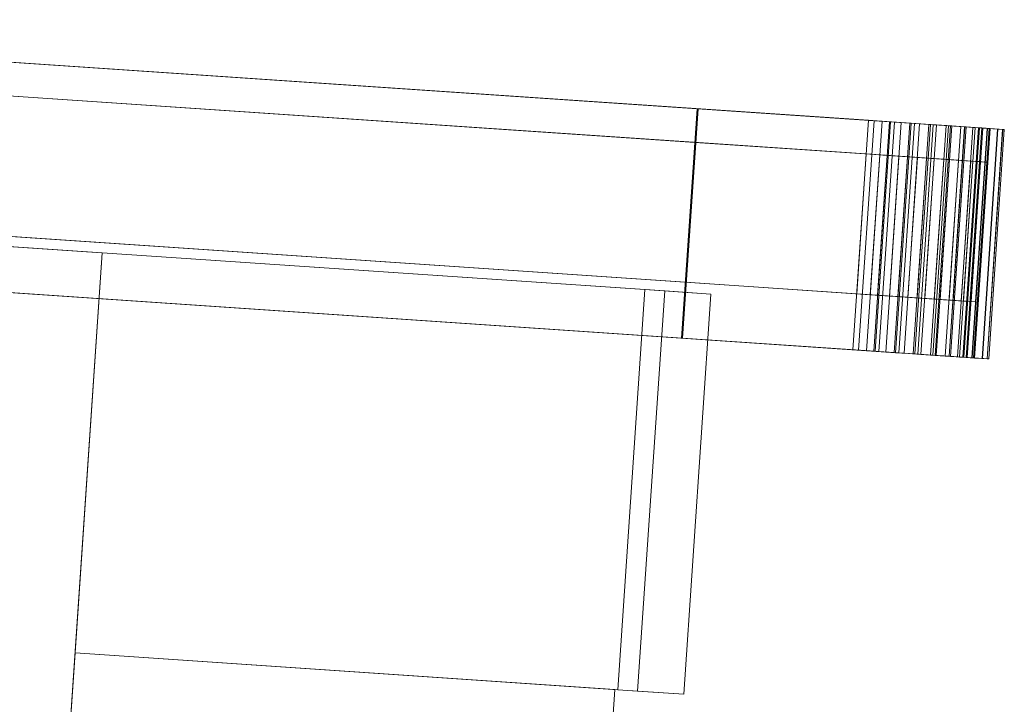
# Model space of a CAD drawing. Header units: inches. Extents: x -774 to 289, y -440 to 407.
# Tile 5 of 256: x -558 to -429, y 160 to 249. Entities that reach past the tile are written whole.
import ezdxf

# ---------------------------------------------------------------- set-up
doc = ezdxf.new("R2010")
doc.units = ezdxf.units.IN
doc.header["$MEASUREMENT"] = 0
doc.layers.add('L-SITE', color=91, linetype='Continuous', lineweight=9)

# ---------------------------------------------------------------- blocks, each defined once
blk = doc.blocks.new('Construction Crane - 75_ _ 60 deg-327164-_3D_')
at = {"layer": 'L-SITE'}
mesh = blk.add_polyface(dxfattribs=at)
corners = [(-295.59, -104.03, 45.47), (-295.59, 87.97, 45.47), (-283.71, 95.83, 45.47), (-270.99, 102.24, 45.47), (-257.61, 107.11, 45.47), (-243.74, 110.37, 45.47), (-229.59, 111.97, 45.47), (-217.59, 111.97, 45.47), (-203.39, 110.58, 45.47), (-189.47, 107.42, 45.47), (-176.06, 102.54, 45.47), (-163.37, 96.03, 45.47), (-151.59, 87.97, 45.47), (-151.59, -104.03, 45.47)]
mesh.append_faces([[corners[k] for k in face] for face in [(12, 10, 11), (7, 5, 6)]], dxfattribs={"vtx0": -1})
mesh.append_faces([[corners[k] for k in face] for face in [(12, 5, 7, 8)]], dxfattribs={"vtx0": -1, "vtx1": -1, "vtx3": -1})
mesh.append_faces([[corners[k] for k in face] for face in [(12, 1, 2, 3)]], dxfattribs={"vtx0": -1, "vtx3": -1})
mesh.append_faces([[corners[k] for k in face] for face in [(4, 5, 12, 3)]], dxfattribs={"vtx1": -1, "vtx2": -1})
mesh.append_faces([[corners[k] for k in face] for face in [(8, 9, 10, 12)]], dxfattribs={"vtx2": -1, "vtx3": -1})
mesh.append_faces([[corners[k] for k in face] for face in [(12, 13, 0, 1)]], dxfattribs={"vtx3": -1})
mesh = blk.add_polyface(dxfattribs=at)
corners = [(-295.59, -104.03, 96.66), (-151.59, -104.03, 96.66), (-151.59, 87.97, 96.66), (-163.37, 96.03, 96.66), (-176.06, 102.54, 96.66), (-189.47, 107.42, 96.66), (-203.39, 110.58, 96.66), (-217.59, 111.97, 96.66), (-229.59, 111.97, 96.66), (-243.74, 110.37, 96.66), (-257.61, 107.11, 96.66), (-270.99, 102.24, 96.66), (-283.71, 95.83, 96.66), (-295.59, 87.97, 96.66)]
mesh.append_faces([[corners[k] for k in face] for face in [(2, 13, 0, 1)]], dxfattribs={"vtx0": -1})
mesh.append_faces([[corners[k] for k in face] for face in [(7, 2, 6)]], dxfattribs={"vtx0": -1, "vtx1": -1})
mesh.append_faces([[corners[k] for k in face] for face in [(12, 13, 2, 11), (10, 11, 2, 9)]], dxfattribs={"vtx1": -1, "vtx2": -1})
mesh.append_faces([[corners[k] for k in face] for face in [(4, 5, 6)]], dxfattribs={"vtx2": -1})
mesh.append_faces([[corners[k] for k in face] for face in [(7, 8, 9, 2), (2, 3, 4, 6)]], dxfattribs={"vtx2": -1, "vtx3": -1})
mesh = blk.add_polyface(dxfattribs=at)
corners = [(-151.59, 87.97, 96.66), (-151.59, -104.03, 96.66), (-151.59, -104.03, 45.47), (-151.59, 87.97, 45.47), (-151.59, 79.01, 55.93), (-151.59, 79.01, 49.93), (-151.59, -101.99, 49.93), (-151.59, -101.99, 55.93), (-151.59, -101.99, 61.13), (-151.59, 79.01, 61.13), (-151.59, 79.01, 59.13), (-151.59, -101.99, 59.13)]
mesh.append_faces([[corners[k] for k in face] for face in [(2, 11, 8, 1), (1, 8, 9, 0)]], dxfattribs={"vtx0": -1, "vtx2": -1})
mesh.append_faces([[corners[k] for k in face] for face in [(2, 6, 7, 11)]], dxfattribs={"vtx0": -1, "vtx2": -1, "vtx3": -1})
mesh.append_faces([[corners[k] for k in face] for face in [(4, 5, 3, 10)]], dxfattribs={"vtx1": -1, "vtx2": -1, "vtx3": -1})
mesh.append_faces([[corners[k] for k in face] for face in [(3, 0, 9, 10), (10, 11, 7, 4), (5, 6, 2, 3)]], dxfattribs={"vtx1": -1, "vtx3": -1})
mesh = blk.add_polyface(dxfattribs=at)
corners = [(-151.59, 79.01, 55.93), (-151.59, -101.99, 55.93), (-151.59, -101.99, 49.93), (-151.59, 79.01, 49.93)]
mesh.append_faces([[corners[k] for k in face] for face in [(0, 1, 2, 3)]])
mesh = blk.add_polyface(dxfattribs=at)
corners = [(-151.59, -101.99, 61.13), (-151.59, -101.99, 59.13), (-151.59, 79.01, 59.13), (-151.59, 79.01, 61.13)]
mesh.append_faces([[corners[k] for k in face] for face in [(3, 0, 1, 2)]])
mesh = blk.add_polyface(dxfattribs=at)
corners = [(-157.59, -25.66), (-157.59, -203.27), (-157.59, -205.93, 0.21), (-157.59, -208.52, 0.83), (-157.59, -210.99, 1.85), (-157.59, -213.26, 3.25), (-157.59, -215.29, 4.98), (-157.59, -217.02, 7.01), (-157.59, -218.42, 9.28), (-157.59, -219.44, 11.75), (-157.59, -220.06, 14.34), (-157.59, -220.27, 17), (-157.59, -220.27, 18.7), (-157.59, -220.05, 21.42), (-157.59, -219.4, 24.07), (-157.59, -218.34, 26.57), (-157.59, -216.89, 28.88), (-157.59, -215.09, 30.92), (-157.59, -212.98, 32.66), (-157.59, -210.63, 34.03), (-157.59, -208.09, 35.01), (-157.59, -205.42, 35.57), (-157.59, -180.27, 38.78), (-157.59, -48.66, 38.78), (-157.59, -23.5, 35.57), (-157.59, -20.84, 35.01), (-157.59, -18.29, 34.03), (-157.59, -15.94, 32.66), (-157.59, -13.84, 30.92), (-157.59, -12.04, 28.88), (-157.59, -10.59, 26.57), (-157.59, -9.52, 24.07), (-157.59, -8.87, 21.42), (-157.59, -8.66, 18.7), (-157.59, -8.66, 17), (-157.59, -8.86, 14.34), (-157.59, -9.49, 11.75), (-157.59, -10.51, 9.28), (-157.59, -11.9, 7.01), (-157.59, -13.63, 4.98), (-157.59, -15.66, 3.25), (-157.59, -17.94, 1.85), (-157.59, -20.4, 0.83), (-157.59, -23, 0.21), (-157.59, -180.14, 36.78), (-157.59, -204.3, 33.68), (-157.59, -206.81, 33.15), (-157.59, -209.21, 32.23), (-157.59, -211.42, 30.93), (-157.59, -213.41, 29.3), (-157.59, -215.1, 27.37), (-157.59, -216.47, 25.2), (-157.59, -217.47, 22.84), (-157.59, -218.09, 20.34), (-157.59, -218.29, 17.78), (-157.59, -218.05, 15.04), (-157.59, -217.34, 12.39), (-157.59, -216.18, 9.9), (-157.59, -214.6, 7.64), (-157.59, -212.66, 5.7), (-157.59, -210.41, 4.12), (-157.59, -207.91, 2.96), (-157.59, -205.26, 2.25), (-157.59, -202.52, 2.01), (-157.59, -26.64, 2.01), (-157.59, -23.87, 2.25), (-157.59, -21.18, 2.97), (-157.59, -18.65, 4.15), (-157.59, -16.37, 5.75), (-157.59, -14.4, 7.72), (-157.59, -12.8, 10), (-157.59, -11.62, 12.52), (-157.59, -10.9, 15.21), (-157.59, -10.66, 17.99), (-157.59, -10.89, 20.53), (-157.59, -11.51, 22.99), (-157.59, -12.52, 25.33), (-157.59, -13.89, 27.48), (-157.59, -15.58, 29.38), (-157.59, -17.55, 30.99), (-157.59, -19.75, 32.27), (-157.59, -22.13, 33.18), (-157.59, -24.62, 33.7), (-157.59, -48.78, 36.78)]
mesh.append_faces([[corners[k] for k in face] for face in [(5, 60, 4), (57, 8, 56), (75, 32, 74)]], dxfattribs={"vtx0": -1, "vtx1": -1})
mesh.append_faces([[corners[k] for k in face] for face in [(61, 3, 4, 60), (1, 63, 64), (68, 39, 40, 67), (67, 40, 41, 66), (39, 68, 69, 38), (70, 37, 38, 69), (37, 70, 71), (34, 72, 73, 33), (72, 34, 35, 71), (49, 17, 18, 48), (19, 47, 48, 18), (47, 19, 20, 46), (21, 45, 46, 20), (22, 44, 45, 21), (44, 22, 23, 83), (30, 76, 77, 29), (74, 32, 33, 73), (76, 30, 31), (24, 81, 82, 23), (23, 82, 83), (81, 24, 25)]], dxfattribs={"vtx0": -1, "vtx2": -1})
mesh.append_faces([[corners[k] for k in face] for face in [(56, 8, 9, 10), (71, 35, 36, 37)]], dxfattribs={"vtx0": -1, "vtx3": -1})
mesh.append_faces([[corners[k] for k in face] for face in [(42, 43, 66, 41)]], dxfattribs={"vtx1": -1, "vtx2": -1})
mesh.append_faces([[corners[k] for k in face] for face in [(59, 60, 5, 6), (1, 2, 62, 63), (61, 62, 2, 3), (10, 11, 55, 56), (11, 12, 54, 55), (58, 59, 6, 7), (57, 58, 7, 8), (43, 0, 65, 66), (64, 65, 0, 1), (12, 13, 53, 54), (13, 14, 52, 53), (14, 15, 51, 52), (49, 50, 16, 17), (50, 51, 15, 16), (75, 76, 31, 32), (28, 29, 77, 78), (27, 28, 78, 79), (79, 80, 26, 27), (25, 26, 80, 81)]], dxfattribs={"vtx1": -1, "vtx3": -1})
mesh = blk.add_polyface(dxfattribs=at)
corners = [(-127.59, -25.66), (-127.59, -23, 0.21), (-127.59, -20.4, 0.83), (-127.59, -17.94, 1.85), (-127.59, -15.66, 3.25), (-127.59, -13.63, 4.98), (-127.59, -11.9, 7.01), (-127.59, -10.51, 9.28), (-127.59, -9.49, 11.75), (-127.59, -8.86, 14.34), (-127.59, -8.66, 17), (-127.59, -8.66, 18.7), (-127.59, -8.87, 21.42), (-127.59, -9.52, 24.07), (-127.59, -10.59, 26.57), (-127.59, -12.04, 28.88), (-127.59, -13.84, 30.92), (-127.59, -15.94, 32.66), (-127.59, -18.29, 34.03), (-127.59, -20.84, 35.01), (-127.59, -23.5, 35.57), (-127.59, -48.66, 38.78), (-127.59, -180.27, 38.78), (-127.59, -205.42, 35.57), (-127.59, -208.09, 35.01), (-127.59, -210.63, 34.03), (-127.59, -212.98, 32.66), (-127.59, -215.09, 30.92), (-127.59, -216.89, 28.88), (-127.59, -218.34, 26.57), (-127.59, -219.4, 24.07), (-127.59, -220.05, 21.42), (-127.59, -220.27, 18.7), (-127.59, -220.27, 17), (-127.59, -220.06, 14.34), (-127.59, -219.44, 11.75), (-127.59, -218.42, 9.28), (-127.59, -217.02, 7.01), (-127.59, -215.29, 4.98), (-127.59, -213.26, 3.25), (-127.59, -210.99, 1.85), (-127.59, -208.52, 0.83), (-127.59, -205.93, 0.21), (-127.59, -203.27), (-127.59, -180.14, 36.78), (-127.59, -48.78, 36.78), (-127.59, -24.62, 33.7), (-127.59, -22.13, 33.18), (-127.59, -19.75, 32.27), (-127.59, -17.55, 30.99), (-127.59, -15.58, 29.38), (-127.59, -13.89, 27.48), (-127.59, -12.52, 25.33), (-127.59, -11.51, 22.99), (-127.59, -10.89, 20.53), (-127.59, -10.66, 17.99), (-127.59, -10.9, 15.21), (-127.59, -11.62, 12.52), (-127.59, -12.8, 10), (-127.59, -14.4, 7.72), (-127.59, -16.37, 5.75), (-127.59, -18.65, 4.15), (-127.59, -21.18, 2.97), (-127.59, -23.87, 2.25), (-127.59, -26.64, 2.01), (-127.59, -202.52, 2.01), (-127.59, -205.26, 2.25), (-127.59, -207.91, 2.96), (-127.59, -210.41, 4.12), (-127.59, -212.66, 5.7), (-127.59, -214.6, 7.64), (-127.59, -216.18, 9.9), (-127.59, -217.34, 12.39), (-127.59, -218.05, 15.04), (-127.59, -218.29, 17.78), (-127.59, -218.09, 20.34), (-127.59, -217.47, 22.84), (-127.59, -216.47, 25.2), (-127.59, -215.1, 27.37), (-127.59, -213.41, 29.3), (-127.59, -211.42, 30.93), (-127.59, -209.21, 32.23), (-127.59, -206.81, 33.15), (-127.59, -204.3, 33.68)]
mesh.append_faces([[corners[k] for k in face] for face in [(27, 79, 26), (42, 67, 41), (0, 64, 43), (60, 5, 59)]], dxfattribs={"vtx0": -1, "vtx1": -1})
mesh.append_faces([[corners[k] for k in face] for face in [(81, 24, 25, 80), (26, 79, 80, 25), (24, 81, 82), (77, 29, 30), (79, 27, 28, 78), (78, 28, 29, 77), (21, 45, 46), (49, 17, 18, 48), (17, 49, 50), (14, 51, 52, 13), (13, 52, 53, 12), (54, 11, 12, 53), (11, 54, 55, 10), (33, 73, 74, 32), (73, 33, 34, 72), (6, 58, 59, 5), (7, 57, 58, 6), (1, 62, 63, 0), (0, 63, 64)]], dxfattribs={"vtx0": -1, "vtx2": -1})
mesh.append_faces([[corners[k] for k in face] for face in [(51, 14, 15, 16), (72, 34, 35, 36), (62, 1, 2, 3)]], dxfattribs={"vtx0": -1, "vtx3": -1})
mesh.append_faces([[corners[k] for k in face] for face in [(18, 19, 48), (74, 75, 32), (65, 66, 43, 64), (55, 56, 10), (8, 9, 57, 7)]], dxfattribs={"vtx1": -1, "vtx2": -1})
mesh.append_faces([[corners[k] for k in face] for face in [(21, 22, 44, 45), (83, 44, 22, 23), (82, 83, 23, 24), (31, 32, 75, 76), (30, 31, 76, 77), (46, 47, 20, 21), (19, 20, 47, 48), (50, 51, 16, 17), (70, 71, 37, 38), (71, 72, 36, 37), (38, 39, 69, 70), (39, 40, 68, 69), (67, 68, 40, 41), (66, 67, 42, 43), (56, 57, 9, 10), (4, 5, 60, 61), (3, 4, 61, 62)]], dxfattribs={"vtx1": -1, "vtx3": -1})
mesh = blk.add_polyface(dxfattribs=at)
corners = [(-150.28, -180.14, 36.78), (-150.28, -48.78, 36.78), (-150.28, -24.62, 33.71), (-150.28, -22.13, 33.18), (-150.28, -19.75, 32.27), (-150.28, -17.55, 30.99), (-150.28, -15.58, 29.38), (-150.28, -13.89, 27.48), (-150.28, -12.52, 25.33), (-150.28, -11.51, 22.99), (-150.28, -10.89, 20.53), (-150.28, -10.66, 17.99), (-150.28, -10.9, 15.21), (-150.28, -11.62, 12.52), (-150.28, -12.8, 10), (-150.28, -14.4, 7.72), (-150.28, -16.37, 5.75), (-150.28, -18.65, 4.15), (-150.28, -21.18, 2.97), (-150.28, -23.87, 2.25), (-150.28, -26.64, 2.01), (-150.28, -202.52, 2.01), (-150.28, -205.26, 2.25), (-150.28, -207.91, 2.96), (-150.28, -210.41, 4.12), (-150.28, -212.66, 5.7), (-150.28, -214.6, 7.64), (-150.28, -216.18, 9.9), (-150.28, -217.34, 12.39), (-150.28, -218.05, 15.04), (-150.28, -218.29, 17.78), (-150.28, -218.09, 20.34), (-150.28, -217.48, 22.84), (-150.28, -216.47, 25.2), (-150.28, -215.11, 27.38), (-150.28, -213.41, 29.3), (-150.28, -211.42, 30.94), (-150.28, -209.21, 32.23), (-150.28, -206.81, 33.15), (-150.28, -204.3, 33.68)]
mesh.append_faces([[corners[k] for k in face] for face in [(12, 9, 10, 11)]], dxfattribs={"vtx0": -1})
mesh.append_faces([[corners[k] for k in face] for face in [(29, 21, 27, 28), (1, 20, 0)]], dxfattribs={"vtx0": -1, "vtx1": -1})
mesh.append_faces([[corners[k] for k in face] for face in [(27, 21, 24)]], dxfattribs={"vtx0": -1, "vtx1": -1, "vtx2": -1})
mesh.append_faces([[corners[k] for k in face] for face in [(21, 31, 32), (21, 36, 37), (21, 39, 0, 20), (20, 1, 2, 19), (18, 3, 4, 17), (19, 2, 3, 18), (17, 4, 5, 16), (13, 8, 9, 12), (14, 7, 8, 13), (16, 5, 6), (7, 14, 15)]], dxfattribs={"vtx0": -1, "vtx2": -1})
mesh.append_faces([[corners[k] for k in face] for face in [(21, 34, 35, 36), (21, 29, 30, 31)]], dxfattribs={"vtx0": -1, "vtx3": -1})
mesh.append_faces([[corners[k] for k in face] for face in [(26, 27, 24, 25)]], dxfattribs={"vtx1": -1})
mesh.append_faces([[corners[k] for k in face] for face in [(33, 34, 21, 32), (38, 39, 21, 37)]], dxfattribs={"vtx1": -1, "vtx2": -1})
mesh.append_faces([[corners[k] for k in face] for face in [(6, 7, 15, 16)]], dxfattribs={"vtx1": -1, "vtx3": -1})
mesh.append_faces([[corners[k] for k in face] for face in [(22, 23, 24, 21)]], dxfattribs={"vtx2": -1})
mesh = blk.add_polyface(dxfattribs=at)
corners = [(-131.99, -180.14, 36.78), (-131.99, -204.3, 33.68), (-131.99, -206.81, 33.15), (-131.99, -209.21, 32.23), (-131.99, -211.42, 30.94), (-131.99, -213.41, 29.3), (-131.99, -215.11, 27.38), (-131.99, -216.47, 25.2), (-131.99, -217.48, 22.84), (-131.99, -218.09, 20.34), (-131.99, -218.29, 17.78), (-131.99, -218.05, 15.04), (-131.99, -217.34, 12.39), (-131.99, -216.18, 9.9), (-131.99, -214.6, 7.64), (-131.99, -212.66, 5.7), (-131.99, -210.41, 4.12), (-131.99, -207.91, 2.96), (-131.99, -205.26, 2.25), (-131.99, -202.52, 2.01), (-131.99, -26.64, 2.01), (-131.99, -23.87, 2.25), (-131.99, -21.18, 2.97), (-131.99, -18.65, 4.15), (-131.99, -16.37, 5.75), (-131.99, -14.4, 7.72), (-131.99, -12.8, 10), (-131.99, -11.62, 12.52), (-131.99, -10.9, 15.21), (-131.99, -10.66, 17.99), (-131.99, -10.89, 20.53), (-131.99, -11.51, 22.99), (-131.99, -12.52, 25.33), (-131.99, -13.89, 27.48), (-131.99, -15.58, 29.38), (-131.99, -17.55, 30.99), (-131.99, -19.75, 32.27), (-131.99, -22.13, 33.18), (-131.99, -24.62, 33.71), (-131.99, -48.78, 36.78)]
mesh.append_faces([[corners[k] for k in face] for face in [(13, 11, 12)]], dxfattribs={"vtx0": -1})
mesh.append_faces([[corners[k] for k in face] for face in [(11, 19, 10)]], dxfattribs={"vtx0": -1, "vtx1": -1})
mesh.append_faces([[corners[k] for k in face] for face in [(13, 16, 19, 11)]], dxfattribs={"vtx0": -1, "vtx1": -1, "vtx2": -1, "vtx3": -1})
mesh.append_faces([[corners[k] for k in face] for face in [(26, 32, 33, 25), (25, 33, 34, 24), (24, 34, 35, 23), (20, 39, 0, 19)]], dxfattribs={"vtx0": -1, "vtx2": -1})
mesh.append_faces([[corners[k] for k in face] for face in [(19, 0, 1, 2), (19, 2, 3, 4), (19, 8, 9, 10)]], dxfattribs={"vtx0": -1, "vtx3": -1})
mesh.append_faces([[corners[k] for k in face] for face in [(30, 31, 28, 29), (18, 19, 16, 17)]], dxfattribs={"vtx1": -1})
mesh.append_faces([[corners[k] for k in face] for face in [(35, 36, 23), (26, 27, 32), (5, 6, 19, 4), (7, 8, 19, 6)]], dxfattribs={"vtx1": -1, "vtx2": -1})
mesh.append_faces([[corners[k] for k in face] for face in [(31, 32, 27, 28), (37, 38, 21, 22), (36, 37, 22, 23), (38, 39, 20, 21)]], dxfattribs={"vtx1": -1, "vtx3": -1})
mesh.append_faces([[corners[k] for k in face] for face in [(14, 15, 16, 13)]], dxfattribs={"vtx2": -1})
mesh = blk.add_polyface(dxfattribs=at)
corners = [(-127.59, -25.66), (-127.59, -203.27), (-157.59, -203.27), (-157.59, -25.66)]
mesh.append_faces([[corners[k] for k in face] for face in [(0, 1, 2, 3)]])
mesh = blk.add_polyface(dxfattribs=at)
corners = [(-127.59, -202.52, 2.01), (-127.59, -26.64, 2.01), (-157.59, -26.64, 2.01), (-157.59, -202.52, 2.01)]
mesh.append_faces([[corners[k] for k in face] for face in [(3, 0, 1, 2)]])
mesh = blk.add_polyface(dxfattribs=at)
corners = [(-131.99, -26.64, 2.01), (-131.99, -202.52, 2.01), (-150.28, -202.52, 2.01), (-150.28, -26.64, 2.01)]
mesh.append_faces([[corners[k] for k in face] for face in [(0, 1, 2, 3)]])
mesh = blk.add_polyface(dxfattribs=at)
corners = [(-127.59, -180.27, 38.78), (-127.59, -48.66, 38.78), (-157.59, -48.66, 38.78), (-157.59, -180.27, 38.78)]
mesh.append_faces([[corners[k] for k in face] for face in [(0, 1, 2, 3)]])
mesh = blk.add_polyface(dxfattribs=at)
corners = [(-127.59, -48.78, 36.78), (-127.59, -180.14, 36.78), (-157.59, -180.14, 36.78), (-157.59, -48.78, 36.78)]
mesh.append_faces([[corners[k] for k in face] for face in [(3, 0, 1, 2)]])
mesh = blk.add_polyface(dxfattribs=at)
corners = [(-131.99, -180.14, 36.78), (-131.99, -48.78, 36.78), (-150.28, -48.78, 36.78), (-150.28, -180.14, 36.78)]
mesh.append_faces([[corners[k] for k in face] for face in [(0, 1, 2, 3)]])
mesh = blk.add_polyface(dxfattribs=at)
corners = [(-151.59, -104.03, 96.66), (-295.59, -104.03, 96.66), (-295.59, -104.03, 45.47), (-151.59, -104.03, 45.47)]
mesh.append_faces([[corners[k] for k in face] for face in [(0, 1, 2, 3)]])
mesh = blk.add_polyface(dxfattribs=at)
corners = [(-203.9, -104.03, 62.56), (-243.27, -104.03, 62.56), (-243.27, -174.56, 62.56), (-203.9, -174.56, 62.56)]
mesh.append_faces([[corners[k] for k in face] for face in [(3, 0, 1, 2)]])
mesh = blk.add_polyface(dxfattribs=at)
corners = [(-203.9, -104.03, 45.47), (-203.9, -174.56, 45.47), (-243.27, -174.56, 45.47), (-243.27, -104.03, 45.47)]
mesh.append_faces([[corners[k] for k in face] for face in [(2, 3, 0, 1)]])
mesh = blk.add_polyface(dxfattribs=at)
corners = [(-243.27, -104.03, 62.56), (-203.9, -104.03, 62.56), (-203.9, -104.03, 45.47), (-243.27, -104.03, 45.47)]
mesh.append_faces([[corners[k] for k in face] for face in [(0, 1, 2, 3)]])
mesh = blk.add_polyface(dxfattribs=at)
corners = [(-203.9, -104.03, 62.56), (-203.9, -174.56, 62.56), (-203.9, -174.56, 45.47), (-203.9, -104.03, 45.47)]
mesh.append_faces([[corners[k] for k in face] for face in [(0, 1, 2, 3)]])
mesh = blk.add_polyface(dxfattribs=at)
corners = [(-151.59, -104.03, 96.66), (-151.59, -104.03, 45.48), (-203.9, -104.03, 45.48), (-203.9, -104.03, 96.66)]
mesh.append_faces([[corners[k] for k in face] for face in [(0, 1, 2, 3)]])
mesh = blk.add_polyface(dxfattribs=at)
corners = [(-151.59, -104.03, 45.48), (-151.59, -177.53, 45.48), (-203.9, -177.53, 45.48), (-203.9, -104.03, 45.48)]
mesh.append_faces([[corners[k] for k in face] for face in [(0, 1, 2, 3)]])
mesh = blk.add_polyface(dxfattribs=at)
corners = [(-203.9, -104.03, 45.48), (-203.9, -177.53, 45.48), (-203.9, -183.56, 62.37), (-203.9, -174.94, 96.66), (-203.9, -104.03, 96.66)]
mesh.append_faces([[corners[k] for k in face] for face in [(3, 4, 0)]], dxfattribs={"vtx2": -1})
mesh.append_faces([[corners[k] for k in face] for face in [(0, 1, 2, 3)]], dxfattribs={"vtx3": -1})
mesh = blk.add_polyface(dxfattribs=at)
corners = [(-151.59, -174.94, 96.66), (-151.59, -104.03, 96.66), (-203.9, -104.03, 96.66), (-203.9, -174.94, 96.66)]
mesh.append_faces([[corners[k] for k in face] for face in [(3, 0, 1, 2)]])
mesh = blk.add_polyface(dxfattribs=at)
corners = [(-151.59, -104.03, 45.48), (-151.59, -104.03, 96.66), (-151.59, -174.94, 96.66), (-151.59, -183.56, 62.37), (-151.59, -177.53, 45.48)]
mesh.append_faces([[corners[k] for k in face] for face in [(2, 0, 1)]], dxfattribs={"vtx0": -1})
mesh.append_faces([[corners[k] for k in face] for face in [(3, 4, 0, 2)]], dxfattribs={"vtx2": -1})
mesh = blk.add_polyface(dxfattribs=at)
corners = [(-203.9, -174.56, 62.56), (-243.27, -174.56, 62.56), (-243.27, -174.56, 45.47), (-203.9, -174.56, 45.47)]
mesh.append_faces([[corners[k] for k in face] for face in [(0, 1, 2, 3)]])
mesh = blk.add_polyface(dxfattribs=at)
corners = [(-151.59, -183.56, 62.37), (-151.59, -174.94, 96.66), (-203.9, -174.94, 96.66), (-203.9, -183.56, 62.37)]
mesh.append_faces([[corners[k] for k in face] for face in [(0, 1, 2, 3)]])
mesh = blk.add_polyface(dxfattribs=at)
corners = [(-151.59, -177.53, 45.48), (-151.59, -183.56, 62.37), (-203.9, -183.56, 62.37), (-203.9, -177.53, 45.48)]
mesh.append_faces([[corners[k] for k in face] for face in [(0, 1, 2, 3)]])
mesh = blk.add_polyface(dxfattribs=at)
corners = [(-127.59, -180.14, 36.78), (-127.59, -204.3, 33.68), (-157.59, -204.3, 33.68), (-157.59, -180.14, 36.78)]
mesh.append_faces([[corners[k] for k in face] for face in [(3, 0, 1, 2)]])
mesh = blk.add_polyface(dxfattribs=at)
corners = [(-127.59, -205.42, 35.57), (-127.59, -180.27, 38.78), (-157.59, -180.27, 38.78), (-157.59, -205.42, 35.57)]
mesh.append_faces([[corners[k] for k in face] for face in [(3, 0, 1, 2)]])
mesh = blk.add_polyface(dxfattribs=at)
corners = [(-131.99, -204.3, 33.68), (-131.99, -180.14, 36.78), (-150.28, -180.14, 36.78), (-150.28, -204.3, 33.68)]
mesh.append_faces([[corners[k] for k in face] for face in [(0, 1, 2, 3)]])
mesh = blk.add_polyface(dxfattribs=at)
corners = [(-127.59, -218.29, 17.78), (-127.59, -218.05, 15.04), (-127.59, -217.34, 12.39), (-127.59, -216.18, 9.9), (-127.59, -214.6, 7.64), (-127.59, -212.66, 5.7), (-127.59, -210.41, 4.12), (-127.59, -207.91, 2.96), (-127.59, -205.26, 2.25), (-127.59, -202.52, 2.01), (-157.59, -202.52, 2.01), (-157.59, -205.26, 2.25), (-157.59, -207.91, 2.96), (-157.59, -210.41, 4.12), (-157.59, -212.66, 5.7), (-157.59, -214.6, 7.64), (-157.59, -216.18, 9.9), (-157.59, -217.34, 12.39), (-157.59, -218.05, 15.04), (-157.59, -218.29, 17.78)]
mesh.append_faces([[corners[k] for k in face] for face in [(0, 1, 18, 19)]], dxfattribs={"vtx1": -1})
mesh.append_faces([[corners[k] for k in face] for face in [(6, 7, 12, 13), (7, 8, 11, 12), (5, 6, 13, 14), (4, 5, 14, 15), (3, 4, 15, 16), (1, 2, 17, 18), (2, 3, 16, 17)]], dxfattribs={"vtx1": -1, "vtx3": -1})
mesh.append_faces([[corners[k] for k in face] for face in [(8, 9, 10, 11)]], dxfattribs={"vtx3": -1})
mesh = blk.add_polyface(dxfattribs=at)
corners = [(-131.99, -202.52, 2.01), (-131.99, -205.26, 2.25), (-131.99, -207.91, 2.96), (-131.99, -210.41, 4.12), (-131.99, -212.66, 5.7), (-131.99, -214.6, 7.64), (-131.99, -216.18, 9.9), (-131.99, -217.34, 12.39), (-131.99, -218.05, 15.04), (-131.99, -218.29, 17.78), (-150.28, -218.29, 17.78), (-150.28, -218.05, 15.04), (-150.28, -217.34, 12.39), (-150.28, -216.18, 9.9), (-150.28, -214.6, 7.64), (-150.28, -212.66, 5.7), (-150.28, -210.41, 4.12), (-150.28, -207.91, 2.96), (-150.28, -205.26, 2.25), (-150.28, -202.52, 2.01)]
mesh.append_faces([[corners[k] for k in face] for face in [(8, 11, 12, 7)]], dxfattribs={"vtx0": -1, "vtx2": -1})
mesh.append_faces([[corners[k] for k in face] for face in [(10, 11, 8, 9)]], dxfattribs={"vtx1": -1})
mesh.append_faces([[corners[k] for k in face] for face in [(12, 13, 6, 7), (13, 14, 5, 6), (4, 5, 14, 15), (15, 16, 3, 4), (17, 18, 1, 2), (16, 17, 2, 3)]], dxfattribs={"vtx1": -1, "vtx3": -1})
mesh.append_faces([[corners[k] for k in face] for face in [(18, 19, 0, 1)]], dxfattribs={"vtx3": -1})
mesh = blk.add_polyface(dxfattribs=at)
corners = [(-127.59, -203.27), (-127.59, -205.93, 0.21), (-127.59, -208.52, 0.83), (-127.59, -210.99, 1.85), (-127.59, -213.26, 3.25), (-127.59, -215.29, 4.98), (-127.59, -217.02, 7.01), (-127.59, -218.42, 9.28), (-127.59, -219.44, 11.75), (-127.59, -220.06, 14.34), (-127.59, -220.27, 17), (-157.59, -220.27, 17), (-157.59, -220.06, 14.34), (-157.59, -219.44, 11.75), (-157.59, -218.42, 9.28), (-157.59, -217.02, 7.01), (-157.59, -215.29, 4.98), (-157.59, -213.26, 3.25), (-157.59, -210.99, 1.85), (-157.59, -208.52, 0.83), (-157.59, -205.93, 0.21), (-157.59, -203.27)]
mesh.append_faces([[corners[k] for k in face] for face in [(9, 12, 13, 8)]], dxfattribs={"vtx0": -1, "vtx2": -1})
mesh.append_faces([[corners[k] for k in face] for face in [(11, 12, 9, 10)]], dxfattribs={"vtx1": -1})
mesh.append_faces([[corners[k] for k in face] for face in [(13, 14, 7, 8), (14, 15, 6, 7), (5, 6, 15, 16), (17, 18, 3, 4), (19, 20, 1, 2), (18, 19, 2, 3), (16, 17, 4, 5)]], dxfattribs={"vtx1": -1, "vtx3": -1})
mesh.append_faces([[corners[k] for k in face] for face in [(20, 21, 0, 1)]], dxfattribs={"vtx3": -1})
mesh = blk.add_polyface(dxfattribs=at)
corners = [(-127.59, -204.3, 33.68), (-127.59, -206.81, 33.15), (-127.59, -209.21, 32.23), (-127.59, -211.42, 30.93), (-127.59, -213.41, 29.3), (-127.59, -215.1, 27.37), (-127.59, -216.47, 25.2), (-127.59, -217.47, 22.84), (-127.59, -218.09, 20.34), (-127.59, -218.29, 17.78), (-157.59, -218.29, 17.78), (-157.59, -218.09, 20.34), (-157.59, -217.47, 22.84), (-157.59, -216.47, 25.2), (-157.59, -215.1, 27.37), (-157.59, -213.41, 29.3), (-157.59, -211.42, 30.93), (-157.59, -209.21, 32.23), (-157.59, -206.81, 33.15), (-157.59, -204.3, 33.68)]
mesh.append_faces([[corners[k] for k in face] for face in [(0, 1, 18, 19)]], dxfattribs={"vtx1": -1})
mesh.append_faces([[corners[k] for k in face] for face in [(6, 7, 12, 13), (7, 8, 11, 12), (5, 6, 13, 14), (4, 5, 14, 15), (3, 4, 15, 16), (1, 2, 17, 18), (2, 3, 16, 17)]], dxfattribs={"vtx1": -1, "vtx3": -1})
mesh.append_faces([[corners[k] for k in face] for face in [(8, 9, 10, 11)]], dxfattribs={"vtx3": -1})
mesh = blk.add_polyface(dxfattribs=at)
corners = [(-131.99, -218.29, 17.78), (-131.99, -218.09, 20.34), (-131.99, -217.48, 22.84), (-131.99, -216.47, 25.2), (-131.99, -215.11, 27.38), (-131.99, -213.41, 29.3), (-131.99, -211.42, 30.94), (-131.99, -209.21, 32.23), (-131.99, -206.81, 33.15), (-131.99, -204.3, 33.68), (-150.28, -204.3, 33.68), (-150.28, -206.81, 33.15), (-150.28, -209.21, 32.23), (-150.28, -211.42, 30.94), (-150.28, -213.41, 29.3), (-150.28, -215.11, 27.38), (-150.28, -216.47, 25.2), (-150.28, -217.48, 22.84), (-150.28, -218.09, 20.34), (-150.28, -218.29, 17.78)]
mesh.append_faces([[corners[k] for k in face] for face in [(10, 11, 8, 9)]], dxfattribs={"vtx1": -1})
mesh.append_faces([[corners[k] for k in face] for face in [(12, 13, 6, 7), (11, 12, 7, 8), (13, 14, 5, 6), (4, 5, 14, 15), (15, 16, 3, 4), (17, 18, 1, 2), (16, 17, 2, 3)]], dxfattribs={"vtx1": -1, "vtx3": -1})
mesh.append_faces([[corners[k] for k in face] for face in [(18, 19, 0, 1)]], dxfattribs={"vtx3": -1})
mesh = blk.add_polyface(dxfattribs=at)
corners = [(-127.59, -220.27, 18.7), (-127.59, -220.05, 21.42), (-127.59, -219.4, 24.07), (-127.59, -218.34, 26.57), (-127.59, -216.89, 28.88), (-127.59, -215.09, 30.92), (-127.59, -212.98, 32.66), (-127.59, -210.63, 34.03), (-127.59, -208.09, 35.01), (-127.59, -205.42, 35.57), (-157.59, -205.42, 35.57), (-157.59, -208.09, 35.01), (-157.59, -210.63, 34.03), (-157.59, -212.98, 32.66), (-157.59, -215.09, 30.92), (-157.59, -216.89, 28.88), (-157.59, -218.34, 26.57), (-157.59, -219.4, 24.07), (-157.59, -220.05, 21.42), (-157.59, -220.27, 18.7)]
mesh.append_faces([[corners[k] for k in face] for face in [(10, 11, 8, 9)]], dxfattribs={"vtx1": -1})
mesh.append_faces([[corners[k] for k in face] for face in [(12, 13, 6, 7), (11, 12, 7, 8), (13, 14, 5, 6), (4, 5, 14, 15), (15, 16, 3, 4), (17, 18, 1, 2), (16, 17, 2, 3)]], dxfattribs={"vtx1": -1, "vtx3": -1})
mesh.append_faces([[corners[k] for k in face] for face in [(18, 19, 0, 1)]], dxfattribs={"vtx3": -1})
mesh = blk.add_polyface(dxfattribs=at)
corners = [(-127.59, -220.27, 17), (-127.59, -220.27, 18.7), (-157.59, -220.27, 18.7), (-157.59, -220.27, 17)]
mesh.append_faces([[corners[k] for k in face] for face in [(3, 0, 1, 2)]])

msp = doc.modelspace()

# ---------------------------------------------------------------- block references
at = {"layer": 'L-SITE', "rotation": 86.11865609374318}
msp.add_blockref('Construction Crane - 75_ _ 60 deg-327164-_3D_', (-640.36, 376.9, -12), dxfattribs=at)

doc.saveas('drawing.dxf')
